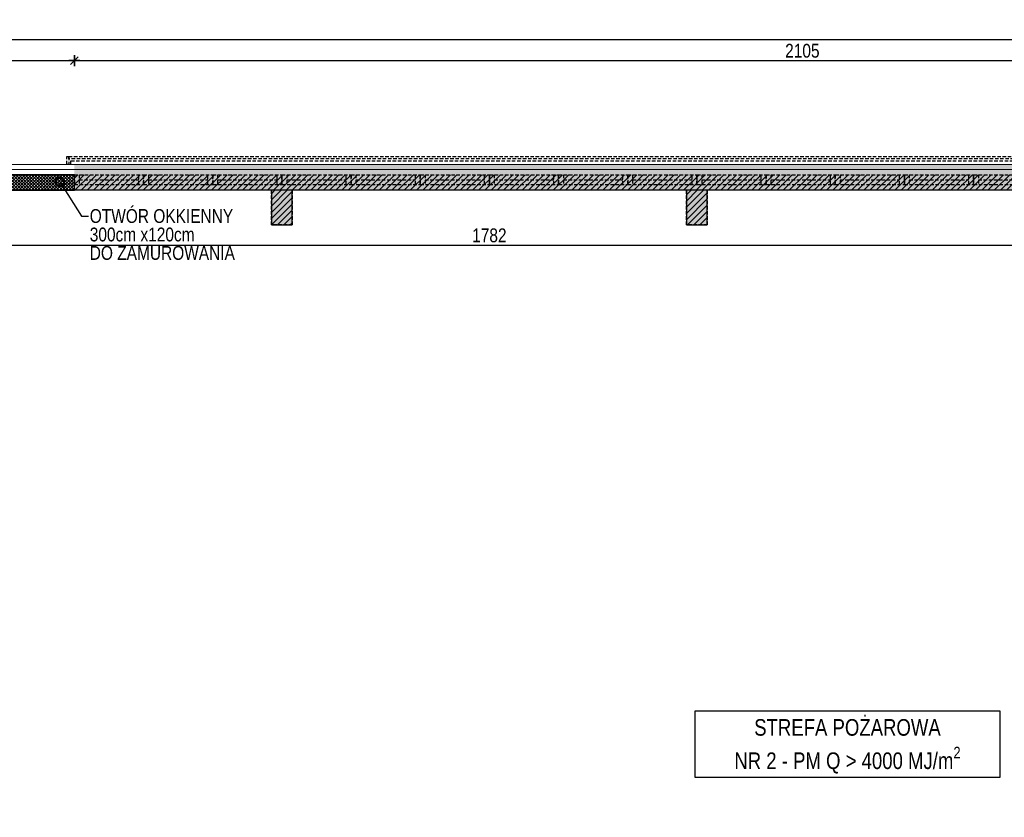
# Model space of a CAD drawing. Header units: millimetres. Extents: x 76192 to 88546, y 19309 to 25840.
# Tile 11 of 61: x 77911 to 79335, y 22310 to 23463. Entities that reach past the tile are written whole.
import ezdxf
from ezdxf import colors
from ezdxf.entities.mleader import LeaderData, LeaderLine
from ezdxf.math import Vec2, Vec3

# ---------------------------------------------------------------- set-up
doc = ezdxf.new("R2010")
doc.units = ezdxf.units.MM
doc.linetypes.add('DASHED', pattern=[0.75, 0.5, -0.25])
doc.layers.get('DEFPOINTS').update_dxf_attribs({"lineweight": 9})
for name, color, linetype in [('_HSA_HATCH_WYPEŁNIENIA_PRZEGRÓD', 205, 'Continuous'), ('_HSA_OPIS', 43, 'Continuous'), ('_HSA_STOLARKA_ZEWNĘTRZNA', 132, 'Continuous'), ('_HSA_WIDOKOWE', 1, 'Continuous'), ('_HSA_WIDOKOWE_CIENKIE', 8, 'Continuous'), ('_HSA_WYM_100', 141, 'Continuous'), ('_HSA_ŚCIANY_KONSTRUKCYJNE', 3, 'Continuous'), ('_HSA_ŚCIANY_MUROWANE', 4, 'Continuous')]:
    doc.layers.add(name, color=color, linetype=linetype)
doc.layers.add('_HSA_IZOLACJA_TERMICZNA', color=2, linetype='Continuous', lineweight=5)
doc.layers.add('_HSA_POWIERZCHNIA_UŻYTKOWA', color=115, linetype='DASHED', plot=False)
doc.styles.add('ARIAL_100', font='Arial.ttf', dxfattribs={"width": 0.8, "height": 20})
doc.linetypes.add('BATTING', pattern='A,0.00254,-2.54,[134,ltypeshp.shx,S=2.54,R=0,X=-2.54,Y=0],-5.08,[134,ltypeshp.shx,S=2.54,R=180,X=2.54,Y=0],-2.54', length=10.16254)
doc.dimstyles.new('WYM_WEWN_100', dxfattribs={"dimtxt": 20, "dimasz": 2, "dimexe": 10, "dimexo": 0, "dimgap": 4, "dimtad": 1, "dimdec": 1, "dimrnd": 0.1, "dimtxsty": 'ARIAL_100', "dimblk": 'Wym-03', "dimcen": 0, "dimdle": 10, "dimse1": 1, "dimse2": 1, "dimclrt": 256, "dimazin": 2, "dimtfac": 1, "dimtdec": 1, "dimtix": 1, "dimtmove": 2, "dimatfit": 0, "dimfxl": 1, "dimtolj": 1, "dimtzin": 0, "dimarcsym": 0})

# ---------------------------------------------------------------- blocks, each defined once
blk = doc.blocks.new('*U390')
at = {"linetype": 'ByBlock', "ltscale": 10}
for p, q in [((0, 14), (100, 14)), ((0, 0), (0, 14)), ((0, 0), (100, 0)), ((7, 0), (7, 14)), ((7, 7), (93, 7)), ((93, 14), (93, 0)), ((100, 14), (100, 0))]:
    blk.add_line(p, q, dxfattribs=at)
blk = doc.blocks.new('*U391')
at = {"linetype": 'ByBlock', "ltscale": 10}
for p, q in [((0, 14), (100, 14)), ((0, 0), (0, 14)), ((0, 0), (100, 0)), ((7, 0), (7, 14)), ((7, 7), (93, 7)), ((93, 14), (93, 0)), ((100, 14), (100, 0))]:
    blk.add_line(p, q, dxfattribs=at)
blk = doc.blocks.new('*U380')
at = {"linetype": 'ByBlock', "ltscale": 10}
for p, q in [((0, 14), (100, 14)), ((0, 0), (0, 14)), ((0, 0), (100, 0)), ((7, 0), (7, 14)), ((7, 7), (93, 7)), ((93, 14), (93, 0)), ((100, 14), (100, 0))]:
    blk.add_line(p, q, dxfattribs=at)
blk = doc.blocks.new('*U381')
at = {"linetype": 'ByBlock', "ltscale": 10}
for p, q in [((0, 14), (100, 14)), ((0, 0), (0, 14)), ((0, 0), (100, 0)), ((7, 0), (7, 14)), ((7, 7), (93, 7)), ((93, 14), (93, 0)), ((100, 14), (100, 0))]:
    blk.add_line(p, q, dxfattribs=at)
blk = doc.blocks.new('*U382')
at = {"linetype": 'ByBlock', "ltscale": 10}
for p, q in [((0, 14), (100, 14)), ((0, 0), (0, 14)), ((0, 0), (100, 0)), ((7, 0), (7, 14)), ((7, 7), (93, 7)), ((93, 14), (93, 0)), ((100, 14), (100, 0))]:
    blk.add_line(p, q, dxfattribs=at)
blk = doc.blocks.new('*U383')
at = {"linetype": 'ByBlock', "ltscale": 10}
for p, q in [((0, 14), (100, 14)), ((0, 0), (0, 14)), ((0, 0), (100, 0)), ((7, 0), (7, 14)), ((7, 7), (93, 7)), ((93, 14), (93, 0)), ((100, 14), (100, 0))]:
    blk.add_line(p, q, dxfattribs=at)
blk = doc.blocks.new('*U384')
at = {"linetype": 'ByBlock', "ltscale": 10}
for p, q in [((0, 14), (100, 14)), ((0, 0), (0, 14)), ((0, 0), (100, 0)), ((7, 0), (7, 14)), ((7, 7), (93, 7)), ((93, 14), (93, 0)), ((100, 14), (100, 0))]:
    blk.add_line(p, q, dxfattribs=at)
blk = doc.blocks.new('*U385')
at = {"linetype": 'ByBlock', "ltscale": 10}
for p, q in [((0, 14), (100, 14)), ((0, 0), (0, 14)), ((0, 0), (100, 0)), ((7, 0), (7, 14)), ((7, 7), (93, 7)), ((93, 14), (93, 0)), ((100, 14), (100, 0))]:
    blk.add_line(p, q, dxfattribs=at)
blk = doc.blocks.new('*U374')
at = {"linetype": 'ByBlock', "ltscale": 10}
for p, q in [((0, 14), (100, 14)), ((0, 0), (0, 14)), ((0, 0), (100, 0)), ((7, 0), (7, 14)), ((7, 7), (93, 7)), ((93, 14), (93, 0)), ((100, 14), (100, 0))]:
    blk.add_line(p, q, dxfattribs=at)
blk = doc.blocks.new('*U375')
at = {"linetype": 'ByBlock', "ltscale": 10}
for p, q in [((0, 14), (100, 14)), ((0, 0), (0, 14)), ((0, 0), (100, 0)), ((7, 0), (7, 14)), ((7, 7), (93, 7)), ((93, 14), (93, 0)), ((100, 14), (100, 0))]:
    blk.add_line(p, q, dxfattribs=at)
blk = doc.blocks.new('*U376')
at = {"linetype": 'ByBlock', "ltscale": 10}
for p, q in [((0, 14), (100, 14)), ((0, 0), (0, 14)), ((0, 0), (100, 0)), ((7, 0), (7, 14)), ((7, 7), (93, 7)), ((93, 14), (93, 0)), ((100, 14), (100, 0))]:
    blk.add_line(p, q, dxfattribs=at)
blk = doc.blocks.new('*U377')
at = {"linetype": 'ByBlock', "ltscale": 10}
for p, q in [((0, 14), (100, 14)), ((0, 0), (0, 14)), ((0, 0), (100, 0)), ((7, 0), (7, 14)), ((7, 7), (93, 7)), ((93, 14), (93, 0)), ((100, 14), (100, 0))]:
    blk.add_line(p, q, dxfattribs=at)
blk = doc.blocks.new('*U378')
at = {"linetype": 'ByBlock', "ltscale": 10}
for p, q in [((0, 14), (100, 14)), ((0, 0), (0, 14)), ((0, 0), (100, 0)), ((7, 0), (7, 14)), ((7, 7), (93, 7)), ((93, 14), (93, 0)), ((100, 14), (100, 0))]:
    blk.add_line(p, q, dxfattribs=at)
blk = doc.blocks.new('*U379')
at = {"linetype": 'ByBlock', "ltscale": 10}
for p, q in [((0, 14), (100, 14)), ((0, 0), (0, 14)), ((0, 0), (100, 0)), ((7, 0), (7, 14)), ((7, 7), (93, 7)), ((93, 14), (93, 0)), ((100, 14), (100, 0))]:
    blk.add_line(p, q, dxfattribs=at)
blk = doc.blocks.new('_DotSmall')
at = {"color": 0, "linetype": 'ByBlock', "const_width": 0.5}
blk.add_lwpolyline([(-0.0625, 0, 1), (0.0625, 0, 1)], format="xyb", close=True, dxfattribs=at)
blk = doc.blocks.new('Wym-03')
for p, q in [((-4, 0), (4, 0)), ((0, 4), (0, -4))]:
    blk.add_line(p, q)
blk.add_lwpolyline([(-2.83, -2.83, 0.8, 0.8, 0), (2.83, 2.83, 0.05, 0.05, 0)], format="xyseb")
blk = doc.blocks.new('*D669')
at = {"layer": '_HSA_WYM_100', "color": 0, "lineweight": -2}
blk.add_line((77692.3, 23403.5), (77988.3, 23403.5), dxfattribs=at)
at = {"layer": 'DEFPOINTS', "color": 0}
for p in [(77990.3, 23403.5), (77690.3, 23264.9), (77990.3, 23238.5)]:
    blk.add_point(p, dxfattribs=at)
at = {"layer": '_HSA_WYM_100', "color": 0, "lineweight": -2, "xscale": 2, "yscale": 2, "zscale": 2}
for p, rotation in [((77690.3, 23403.5), 180.000000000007), ((77990.3, 23403.5), 6.948027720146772e-12)]:
    blk.add_blockref('Wym-03', p, dxfattribs=dict(at, rotation=rotation))
at = {"layer": '_HSA_WYM_100', "insert": (77840.3, 23417.7), "char_height": 20, "attachment_point": 5, "style": 'ARIAL_100'}
blk.add_mtext('\\A1;300', dxfattribs=at)
blk = doc.blocks.new('*D670')
at = {"layer": '_HSA_WYM_100', "color": 0, "lineweight": -2}
blk.add_line((77992.3, 23403.5), (80093.3, 23403.5), dxfattribs=at)
at = {"layer": 'DEFPOINTS', "color": 0}
for p in [(80095.3, 23403.5), (80095.3, 23253.5), (77990.3, 23238.5)]:
    blk.add_point(p, dxfattribs=at)
at = {"layer": '_HSA_WYM_100', "color": 0, "lineweight": -2, "xscale": 2, "yscale": 2, "zscale": 2}
for p, rotation in [((77990.3, 23403.5), 180.000000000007), ((80095.3, 23403.5), 7.030545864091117e-12)]:
    blk.add_blockref('Wym-03', p, dxfattribs=dict(at, rotation=rotation))
at = {"layer": '_HSA_WYM_100', "insert": (79042.8, 23417.7), "char_height": 20, "attachment_point": 5, "style": 'ARIAL_100'}
blk.add_mtext('\\A1;2105', dxfattribs=at)
blk = doc.blocks.new('*D681')
at = {"layer": '_HSA_WYM_100', "color": 0, "lineweight": -2}
blk.add_line((88356.2, 23433.5), (76433.3, 23433.5), dxfattribs=at)
at = {"layer": 'DEFPOINTS', "color": 0}
for p in [(76431.3, 23433.5), (76431.3, 23253.5), (88358.2, 23253.5)]:
    blk.add_point(p, dxfattribs=at)
at = {"layer": '_HSA_WYM_100', "color": 0, "lineweight": -2, "xscale": 2, "yscale": 2, "zscale": 2, "rotation": 180}
blk.add_blockref('Wym-03', (76431.3, 23433.5), dxfattribs=at)
at = {"layer": '_HSA_WYM_100', "color": 0, "lineweight": -2, "xscale": 2, "yscale": 2, "zscale": 2}
blk.add_blockref('Wym-03', (88358.2, 23433.5), dxfattribs=at)
at = {"layer": '_HSA_WYM_100', "insert": (82394.8, 23449.5), "char_height": 20, "attachment_point": 5, "style": 'ARIAL_100'}
blk.add_mtext('\\A1;11926,9', dxfattribs=at)
blk = doc.blocks.new('*D726')
at = {"layer": '_HSA_WYM_100', "color": 0, "lineweight": -2}
blk.add_line((76281.3, 20766.1), (76281.3, 22652.5), dxfattribs=at)
at = {"layer": 'DEFPOINTS', "color": 0}
for p in [(76281.3, 22654.5), (76431.3, 22654.5), (86739.3, 20764.1)]:
    blk.add_point(p, dxfattribs=at)
at = {"layer": '_HSA_WYM_100', "color": 0, "lineweight": -2, "xscale": 2, "yscale": 2, "zscale": 2}
for p, rotation in [((76281.3, 22654.5), 90), ((76281.3, 20764.1), 270)]:
    blk.add_blockref('Wym-03', p, dxfattribs=dict(at, rotation=rotation))
at = {"layer": '_HSA_WYM_100', "insert": (76265.3, 21709.3), "char_height": 20, "attachment_point": 5, "rotation": 90, "style": 'ARIAL_100'}
blk.add_mtext('\\A1;1890,4', dxfattribs=at)
blk = doc.blocks.new('*U828')
at = {"linetype": 'ByBlock', "ltscale": 10}
for points in [[(-3.1, 0), (-6, 0), (-6, 11.4), (-3.1, 11.4)], [(-3.1, 11.4), (2113.5, 11.4), (2113.5, 8.2), (-3.1, 8.2)], [(2116, 11.4), (2113.5, 11.4), (2113.5, 0), (2116, 0)]]:
    blk.add_lwpolyline(points, close=True, dxfattribs=at)
blk = doc.blocks.new('*D1025')
at = {"layer": '_HSA_WYM_100', "color": 0, "lineweight": -2}
blk.add_line((77701.3, 23136.8), (79479.3, 23136.8), dxfattribs=at)
at = {"layer": 'DEFPOINTS', "color": 0}
for p in [(77699.3, 23166.1), (79481.3, 23166.1), (79481.3, 23136.8)]:
    blk.add_point(p, dxfattribs=at)
at = {"layer": '_HSA_WYM_100', "color": 0, "lineweight": -2, "xscale": 2, "yscale": 2, "zscale": 2, "rotation": 180.0000000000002}
blk.add_blockref('Wym-03', (77699.3, 23136.8), dxfattribs=at)
at = {"layer": '_HSA_WYM_100', "color": 0, "lineweight": -2, "xscale": 2, "yscale": 2, "zscale": 2}
blk.add_blockref('Wym-03', (79481.3, 23136.8), dxfattribs=at)
at = {"layer": '_HSA_WYM_100', "insert": (78590.3, 23151), "char_height": 20, "attachment_point": 5, "style": 'ARIAL_100'}
blk.add_mtext('\\A1;1782', dxfattribs=at)

msp = doc.modelspace()

# ---------------------------------------------------------------- hatches: boundary and pattern name
at = {"layer": '_HSA_HATCH_WYPEŁNIENIA_PRZEGRÓD'}
h = msp.add_hatch(color=256, dxfattribs=at)
h.paths.add_polyline_path([(82250.33, 23216.14), (82250.33, 23253.53), (80390.33, 23253.53), (80390.33, 23216.14)])
h.paths.add_polyline_path([(84050.33, 23216.14), (84050.33, 23253.53), (82550.33, 23253.53), (82550.33, 23216.14)])
h.paths.add_polyline_path([(86450.33, 23216.14), (86450.33, 23253.53), (84350.33, 23253.53), (84350.33, 23216.14)])
h.paths.add_polyline_path([(86750.33, 23253.53), (86750.33, 23216.14), (88296.81, 23216.14), (88296.81, 23209), (88278.19, 23209), (88278.19, 23173.28), (88313.81, 23173.28), (88313.81, 22559.17), (88343.19, 22559.17), (88343.19, 22564.17), (88358.19, 22564.17), (88358.19, 23253.53)])
h.paths.add_polyline_path([(77690.33, 23216.14), (77690.33, 23253.53), (76490.33, 23253.53), (76490.33, 23216.14)])
h.paths.add_polyline_path([(77990.33, 23253.53), (77990.33, 23216.14), (80090.33, 23216.14), (80090.33, 23253.53)])
h = msp.add_hatch(dxfattribs=at)
h.set_pattern_fill('ANSI31', color=256, scale=2, style=0)
h.set_pattern_definition([(45, (16000, -5754.548), (-4.49012806, 4.49012806), [])])
h.paths.add_polyline_path([(88278.19, 23173.28), (88278.19, 23209), (88296.81, 23209), (88296.81, 23216.14), (76490.33, 23216.14), (76490.33, 23238.53), (88343.19, 23238.53), (88343.19, 22559.17), (88313.81, 22559.17), (88313.81, 23173.28)])
h = msp.add_hatch(dxfattribs=at)
h.set_pattern_fill('ANSI37', color=256)
h.set_pattern_definition([(45, (77977.5555, 23238.527), (-2.245064, 2.245064), []), (135, (77977.5555, 23238.527), (-2.245064, -2.245064), [])])
h.paths.add_polyline_path([(77690.33, 23238.53), (77990.33, 23238.53), (77990.33, 23216.14), (77690.33, 23216.14)])
h = msp.add_hatch(dxfattribs=at)
h.set_pattern_fill('ANSI31', color=256, scale=2, style=0)
h.set_pattern_definition([(45, (16000, 0), (-4.49012806, 4.49012806), [])])
h.paths.add_polyline_path([(77705.33, 21441.25), (77675.33, 21441.25), (77675.33, 21391.25), (77690.33, 21391.25), (77705.33, 21391.25)])
h.paths.add_polyline_path([(77699.33, 21838.39), (77681.33, 21838.39), (77681.33, 21441.25), (77699.33, 21441.25)])
h.paths.add_polyline_path([(77712.54, 21884.11), (77668.54, 21884.11), (77668.54, 21838.39), (77712.54, 21838.39)])
h.paths.add_polyline_path([(77699.33, 22278.39), (77681.33, 22278.39), (77681.33, 21884.11), (77699.33, 21884.11)])
h.paths.add_polyline_path([(77712.54, 22324.11), (77668.54, 22324.11), (77668.54, 22278.39), (77712.54, 22278.39)])
h.paths.add_polyline_path([(77712.54, 22362.89), (77668.54, 22362.89), (77668.54, 22324.11), (77712.54, 22324.11)])
h.paths.add_polyline_path([(77712.54, 22581.67), (77668.54, 22581.67), (77668.54, 22542.89), (77712.54, 22542.89)])
h.paths.add_polyline_path([(77712.54, 22627.39), (77668.54, 22627.39), (77668.54, 22581.67), (77712.54, 22581.67)])
h.paths.add_polyline_path([(77705.33, 23216.14), (77675.33, 23216.14), (77675.33, 23166.14), (77705.33, 23166.14)])
h.paths.add_polyline_path([(77699.33, 23166.14), (77681.33, 23166.14), (77681.33, 22627.39), (77699.33, 22627.39)])
h.paths.add_polyline_path([(78305.33, 23216.14), (78275.33, 23216.14), (78275.33, 23166.14), (78305.33, 23166.14)])
h.paths.add_polyline_path([(78905.33, 23216.14), (78875.33, 23216.14), (78875.33, 23166.14), (78905.33, 23166.14)])
h.paths.add_polyline_path([(79505.33, 23216.14), (79475.33, 23216.14), (79475.33, 23166.14), (79505.33, 23166.14)])
h.paths.add_polyline_path([(79499.33, 23166.14), (79481.33, 23166.14), (79481.33, 22627.39), (79499.33, 22627.39)])
h.paths.add_polyline_path([(79513.14, 22599.67), (79513.14, 22627.39), (79469.14, 22627.39), (79469.14, 22581.67), (79513.14, 22581.67)])
h.paths.add_polyline_path([(79728.54, 22599.67), (79513.14, 22599.67), (79513.14, 22581.67), (79728.54, 22581.67)])
h.paths.add_polyline_path([(79772.54, 22627.39), (79728.54, 22627.39), (79728.54, 22581.67), (79772.54, 22581.67)])
h.paths.add_polyline_path([(79762.03, 22581.67), (79744.03, 22581.67), (79744.03, 22536.89), (79762.03, 22536.89)])
h.paths.add_polyline_path([(79849.38, 22599.67), (79772.54, 22599.67), (79772.54, 22581.67), (79849.38, 22581.67)])
h.paths.add_polyline_path([(80101.79, 22581.67), (80083.79, 22581.67), (80083.79, 22536.89), (80101.79, 22536.89)])
h.paths.add_polyline_path([(80099.08, 23166.14), (80081.08, 23166.14), (80081.08, 22627.39), (80099.08, 22627.39)])
h.paths.add_polyline_path([(80112.3, 22627.39), (80068.3, 22627.39), (80068.3, 22581.67), (80112.3, 22581.67)])
h.paths.add_polyline_path([(80068.3, 22599.67), (79967.38, 22599.67), (79967.38, 22581.67), (80068.3, 22581.67)])
h.paths.add_polyline_path([(80105.33, 23216.14), (80075.33, 23216.14), (80075.33, 23166.14), (80105.33, 23166.14)])
h.paths.add_polyline_path([(80101.79, 22368.89), (80083.79, 22368.89), (80083.79, 22324.11), (80101.79, 22324.11)])
h.paths.add_polyline_path([(80112.3, 22324.11), (80068.3, 22324.11), (80068.3, 22278.39), (80112.3, 22278.39)])
h.paths.add_polyline_path([(80099.08, 22278.39), (80081.08, 22278.39), (80081.08, 21884.11), (80099.08, 21884.11)])
h.paths.add_polyline_path([(79762.03, 22368.89), (79744.03, 22368.89), (79744.03, 22324.11), (79762.03, 22324.11)])
h.paths.add_polyline_path([(79772.54, 22324.11), (79728.54, 22324.11), (79728.54, 22278.39), (79772.54, 22278.39)])
h.paths.add_polyline_path([(79759.33, 22278.39), (79741.33, 22278.39), (79741.33, 21884.11), (79759.33, 21884.11)])
h.paths.add_polyline_path([(79772.54, 21884.11), (79728.54, 21884.11), (79728.54, 21838.39), (79772.54, 21838.39)])
h.paths.add_polyline_path([(79759.33, 21838.39), (79741.33, 21838.39), (79741.33, 21441.25), (79759.33, 21441.25)])
h.paths.add_polyline_path([(80099.08, 21838.39), (80081.08, 21838.39), (80081.08, 21718.39), (80099.08, 21718.39)])
h.paths.add_polyline_path([(80099.08, 21550.39), (80081.08, 21550.39), (80081.08, 21441.25), (80099.08, 21441.25)])
h.paths.add_polyline_path([(80105.33, 21441.25), (80075.33, 21441.25), (80075.33, 21391.25), (80105.33, 21391.25)])
h.paths.add_polyline_path([(80112.3, 21884.11), (80068.3, 21884.11), (80068.3, 21838.39), (80112.3, 21838.39)])
h.paths.add_polyline_path([(79765.08, 21441.25), (79735.08, 21441.25), (79735.08, 21391.25), (79765.08, 21391.25)])
h.paths.add_polyline_path([(79505.33, 21441.25), (79475.33, 21441.25), (79475.33, 21391.25), (79505.33, 21391.25)])
h.paths.add_polyline_path([(78905.33, 21441.25), (78875.33, 21441.25), (78875.33, 21391.25), (78905.33, 21391.25)])
h.paths.add_polyline_path([(78380.33, 21391.25), (77690.33, 21391.25), (77675.33, 21391.25), (77660.33, 21391.25), (77660.33, 21370.53), (78380.33, 21370.53)])
h.paths.add_polyline_path([(78305.33, 21441.25), (78275.33, 21441.25), (78275.33, 21391.25), (78305.33, 21391.25)])
h.paths.add_polyline_path([(78775.33, 21391.25), (78775.33, 21370.53), (79800.21, 21370.53), (79800.21, 21391.25)])
h.paths.add_polyline_path([(78670.33, 21370.53), (78670.33, 21391.25), (78620.33, 21391.25), (78620.33, 21370.53)])
h = msp.add_hatch(color=256, dxfattribs=at)
h.paths.add_polyline_path([(78305.33, 23216.14), (78275.33, 23216.14), (78275.33, 23166.14), (78305.33, 23166.14)])
h.paths.add_polyline_path([(78905.33, 23216.14), (78875.33, 23216.14), (78875.33, 23166.14), (78905.33, 23166.14)])
h.paths.add_polyline_path([(79505.33, 23216.14), (79475.33, 23216.14), (79475.33, 23166.14), (79505.33, 23166.14)])
h.paths.add_polyline_path([(79499.33, 23166.14), (79481.33, 23166.14), (79481.33, 22627.39), (79499.33, 22627.39)])
h.paths.add_polyline_path([(79513.14, 22599.67), (79513.14, 22627.39), (79469.14, 22627.39), (79469.14, 22581.67), (79513.14, 22581.67)])
h.paths.add_polyline_path([(79728.54, 22599.67), (79513.14, 22599.67), (79513.14, 22581.67), (79728.54, 22581.67)])
h.paths.add_polyline_path([(79772.54, 22627.39), (79728.54, 22627.39), (79728.54, 22581.67), (79772.54, 22581.67)])
h.paths.add_polyline_path([(79762.03, 22581.67), (79744.03, 22581.67), (79744.03, 22536.89), (79762.03, 22536.89)])
h.paths.add_polyline_path([(79849.38, 22599.67), (79772.54, 22599.67), (79772.54, 22581.67), (79849.38, 22581.67)])
h.paths.add_polyline_path([(80068.3, 22599.67), (79967.38, 22599.67), (79967.38, 22581.67), (80068.3, 22581.67)])
h.paths.add_polyline_path([(79762.03, 22368.89), (79744.03, 22368.89), (79744.03, 22324.11), (79762.03, 22324.11)])
h.paths.add_polyline_path([(79772.54, 22324.11), (79728.54, 22324.11), (79728.54, 22278.39), (79772.54, 22278.39)])
h.paths.add_polyline_path([(79759.33, 22278.39), (79741.33, 22278.39), (79741.33, 21884.11), (79759.33, 21884.11)])
h.paths.add_polyline_path([(79772.54, 21884.11), (79728.54, 21884.11), (79728.54, 21838.39), (79772.54, 21838.39)])
h.paths.add_polyline_path([(79759.33, 21838.39), (79741.33, 21838.39), (79741.33, 21441.25), (79759.33, 21441.25)])
h.paths.add_polyline_path([(79765.08, 21441.25), (79735.08, 21441.25), (79735.08, 21391.25), (79765.08, 21391.25)])
h.paths.add_polyline_path([(79505.33, 21441.25), (79475.33, 21441.25), (79475.33, 21391.25), (79505.33, 21391.25)])
h.paths.add_polyline_path([(78905.33, 21441.25), (78875.33, 21441.25), (78875.33, 21391.25), (78905.33, 21391.25)])
h.paths.add_polyline_path([(78305.33, 21441.25), (78275.33, 21441.25), (78275.33, 21391.25), (78305.33, 21391.25)])
h.paths.add_polyline_path([(78047.83, 21391.25), (78047.83, 21355.53), (78380.33, 21355.53), (78380.33, 21391.25)])
h.paths.add_polyline_path([(78775.33, 21391.25), (78775.33, 21355.53), (79800.21, 21355.53), (79800.21, 21391.25)])
h.paths.add_polyline_path([(78670.33, 21355.53), (78670.33, 21391.25), (78620.33, 21391.25), (78620.33, 21355.53)])

# ---------------------------------------------------------------- linework, layer by layer
at = {"layer": '_HSA_IZOLACJA_TERMICZNA', "ltscale": 0.1}
msp.add_line((76431.33, 23253.53), (88358.19, 23253.53), dxfattribs=at)
at = {"layer": '_HSA_IZOLACJA_TERMICZNA', "linetype": 'BATTING', "ltscale": 0.1}
msp.add_line((76446.33, 23246.03), (88343.19, 23246.03), dxfattribs=at)
at = {"layer": '_HSA_POWIERZCHNIA_UŻYTKOWA', "ltscale": 10}
msp.add_lwpolyline([(79728.54, 22278.39), (79728.54, 22324.11), (79744.03, 22324.11), (79744.03, 22581.67), (79469.14, 22581.67), (79469.14, 22627.39), (79481.33, 22627.39), (79481.33, 23166.14), (79475.33, 23166.14), (79475.33, 23216.14), (78905.33, 23216.14), (78905.33, 23166.14), (78875.33, 23166.14), (78875.33, 23216.14), (78305.33, 23216.14), (78305.33, 23166.14), (78275.33, 23166.14), (78275.33, 23216.14), (77705.33, 23216.14)], dxfattribs=at)
at = {"layer": '_HSA_STOLARKA_ZEWNĘTRZNA', "ltscale": 10, "const_width": 2}
for points in [[(77990.33, 23238.53), (77990.33, 23224.53)], [(78290.33, 23238.53), (78290.33, 23224.53)], [(78590.33, 23238.53), (78590.33, 23224.53)], [(78890.33, 23238.53), (78890.33, 23224.53)], [(79190.33, 23238.53), (79190.33, 23224.53)]]:
    msp.add_lwpolyline(points, dxfattribs=at)
at = {"layer": '_HSA_WIDOKOWE', "linetype": 'DASHED', "ltscale": 10}
msp.add_lwpolyline([(77985.33, 23253.53), (77985.33, 23258.53), (80095.33, 23258.53)], dxfattribs=at)
at = {"layer": '_HSA_ŚCIANY_KONSTRUKCYJNE'}
for points in [[(78275.33, 23166.14), (78305.33, 23166.14), (78305.33, 23216.14), (78275.33, 23216.14)], [(78875.33, 23166.14), (78905.33, 23166.14), (78905.33, 23216.14), (78875.33, 23216.14)]]:
    msp.add_lwpolyline(points, close=True, dxfattribs=at)
at = {"layer": '_HSA_ŚCIANY_MUROWANE', "ltscale": 0.07}
msp.add_line((86750.33, 23216.14), (76490.33, 23216.14), dxfattribs=at)
msp.add_lwpolyline([(77690.33, 23216.14), (77990.33, 23216.14), (77990.33, 23238.53), (77690.33, 23238.53)], close=True, dxfattribs=at)

# ---------------------------------------------------------------- block references
at = {"layer": '_HSA_STOLARKA_ZEWNĘTRZNA', "linetype": 'DASHED', "ltscale": 10, "xscale": -1, "rotation": 180}
for name, p in [('*U390', (77990.33, 23238.53)), ('*U391', (78090.33, 23238.53)), ('*U380', (78190.33, 23238.53)), ('*U381', (78290.33, 23238.53)), ('*U382', (78390.33, 23238.53)), ('*U383', (78490.33, 23238.53)), ('*U384', (78590.33, 23238.53)), ('*U385', (78690.33, 23238.53)), ('*U374', (78790.33, 23238.53)), ('*U375', (78890.33, 23238.53)), ('*U376', (78990.33, 23238.53)), ('*U377', (79090.33, 23238.53)), ('*U378', (79190.33, 23238.53)), ('*U379', (79290.33, 23238.53))]:
    msp.add_blockref(name, p, dxfattribs=at)
at = {"layer": '_HSA_WIDOKOWE_CIENKIE', "linetype": 'DASHED', "ltscale": 10}
msp.add_blockref('*U828', (77985.33, 23253.53), dxfattribs=at)

# ---------------------------------------------------------------- texts
at = {"layer": '_HSA_OPIS', "insert": (78899.84, 22452.14), "char_height": 24, "attachment_point": 1, "style": 'ARIAL_100', "bg_fill": 16, "box_fill_scale": 1.5, "bg_fill_color": 256, "bg_fill_transparency": 0}
msp.add_mtext_dynamic_manual_height_columns('\\A1;\\pxqc;STREFA POŻAROWA \\PNR 2 - PM Q > 4000 MJ/m{\\H0.7x;\\S2^ ;}', width=416.3492, gutter_width=4500.43, heights=[0], dxfattribs=at)

# ---------------------------------------------------------------- dimensions: what is measured, and where the dimension line sits
at = {"layer": '_HSA_WYM_100'}
dim = msp.add_aligned_dim(p1=(88358.19, 23253.53), p2=(76431.33, 23253.53), distance=-180, dimstyle='WYM_WEWN_100', dxfattribs=at)
dim.commit()
dim.dimension.update_dxf_attribs({"geometry": '*D681', "text_midpoint": (82394.76, 23449.55)})
for base, p1, p2, angle, picture, middle in [((77990.33, 23403.53), (77690.33, 23264.9), (77990.33, 23238.53), 180, '*D669', (77840.33, 23417.75)), ((80095.33, 23403.53), (77990.33, 23238.53), (80095.33, 23253.53), 180, '*D670', (79042.83, 23417.74)), ((79481.33, 23136.82), (77699.33, 23166.14), (79481.33, 23166.14), 180, '*D1025', (78590.33, 23151.03)), ((76281.33, 22654.53), (86739.33, 20764.14), (76431.33, 22654.53), 270, '*D726', (76265.31, 21709.33))]:
    dim = msp.add_linear_dim(base=base, p1=p1, p2=p2, angle=angle, dimstyle='WYM_WEWN_100', dxfattribs=at)
    dim.commit()
    dim.dimension.update_dxf_attribs({"geometry": picture, "text_midpoint": middle})

# ---------------------------------------------------------------- leaders
at = {"layer": '_HSA_OPIS'}
ml = msp.add_multileader_mtext('Standard', dxfattribs=at)
ml.set_content('OTWÓR OKKIENNY\\P300cm x120cm\\PDO ZAMUROWANIA', color=256, style='ARIAL_100')
ml.set_leader_properties()
ml.set_arrow_properties(name='DOTSMALL')
ml.build(insert=Vec2(0, 0))
ml.multileader.update_dxf_attribs({"dogleg_length": 10, "arrow_head_size": 25})
ctx = ml.context
ctx.base_point, ctx.char_height, ctx.arrow_head_size, ctx.plane_origin = Vec3(78010.59, 23178.85), 20, 25, Vec3(78748.53, 24050.59)
notes = []
notes.append((ctx, [(0, (1, 1, 0), (78000.59, 23178.85), (1, 0), 10, [(0, [(77969.28, 23228.46)], 0, [])])]))
ctx.mtext.insert, ctx.mtext.width, ctx.mtext.defined_height, ctx.mtext.line_spacing_factor = Vec3(78012.59, 23189.02), 329.0821, 173.28, 0.8
for ctx, leaders in notes:
    for number, flags, end, landing, length, lines in leaders:
        leader = LeaderData()
        leader.index, (leader.has_last_leader_line, leader.has_dogleg_vector, leader.attachment_direction) = number, flags
        leader.last_leader_point, leader.dogleg_vector, leader.dogleg_length = Vec3(end), Vec3(landing), length
        for number, points, colour, breaks in lines:
            line = LeaderLine()
            line.index, line.vertices, line.color, line.breaks = number, Vec3.list(points), colors.encode_raw_color(colour), breaks
            leader.lines.append(line)
        ctx.leaders.append(leader)

doc.saveas('drawing.dxf')
